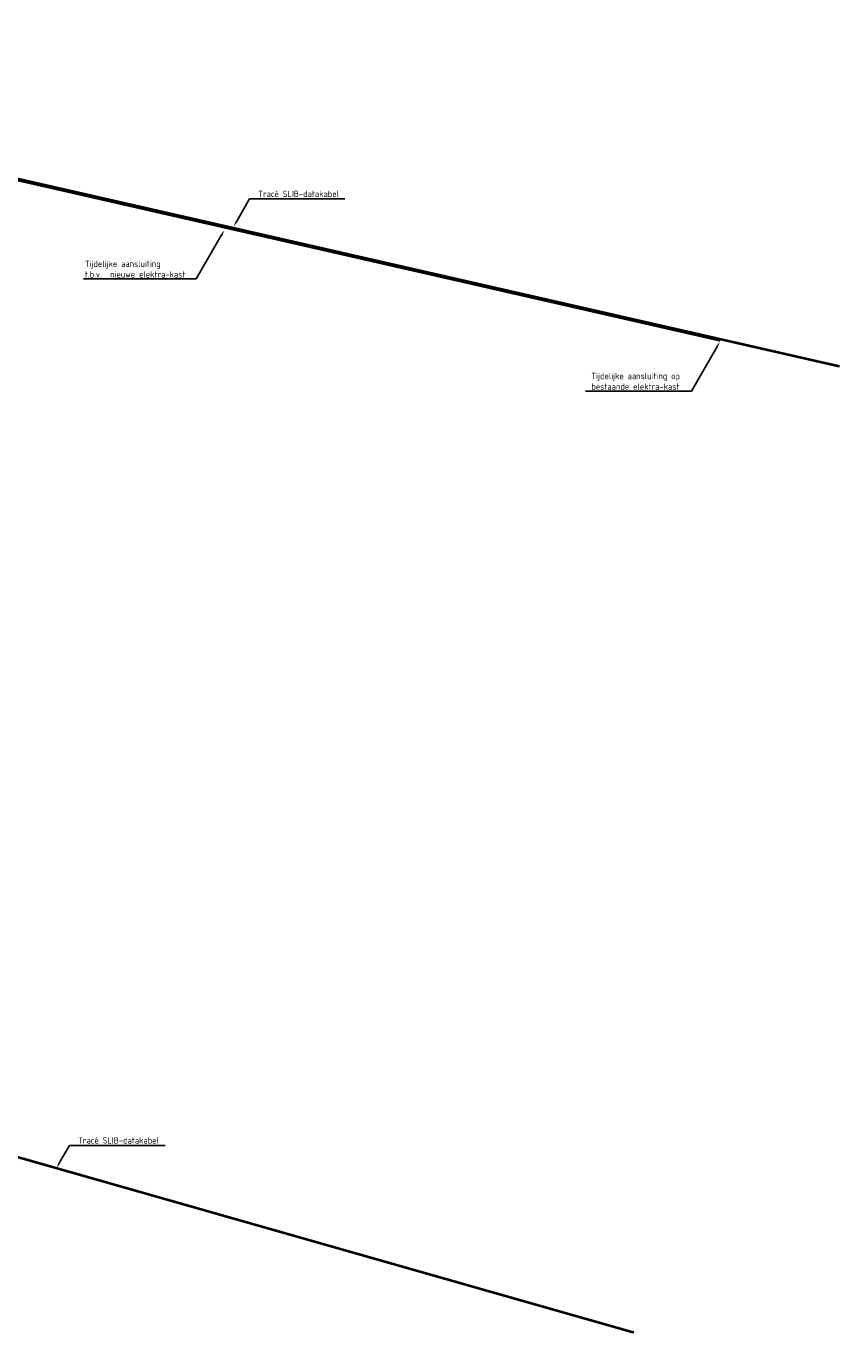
# Model space of a CAD drawing. Header units: metres. Extents: x 90794 to 91984, y 464666 to 465269.
# Tile 39 of 81: x 91021 to 91181, y 464943 to 465201. Entities that reach past the tile are written whole.
import ezdxf
from ezdxf import colors
from ezdxf.entities.mleader import LeaderData, LeaderLine
from ezdxf.math import Vec2, Vec3

# ---------------------------------------------------------------- set-up
doc = ezdxf.new("R2010")
doc.units = ezdxf.units.M
doc.linetypes.add('NLCS-HIDDEN', pattern=[4, 2, -2])
doc.layers.add('N-WE-KL-DATA-T25', color=7, linetype='Continuous', lineweight=25)
doc.layers.add('X-XX-AL-T25', color=7, linetype='Continuous', lineweight=25)
doc.layers.add('N-WE-KL-TRACE_DATA-G', color=7, linetype='NLCS-HIDDEN', lineweight=35, true_color=0x006600, transparency=0.5)
doc.layers.add('T-WE-KL-TRACE_ET-G', color=6, linetype='NLCS-HIDDEN', lineweight=35, true_color=0xff00ff, transparency=0.5)
doc.styles.add('NLCS-ISO-M500-T25', font='NLCS-ISO.ttf', dxfattribs={"height": 1.25})

msp = doc.modelspace()

# ---------------------------------------------------------------- linework, layer by layer
at = {"layer": 'N-WE-KL-TRACE_DATA-G', "const_width": 0.5, "flags": 128}
for points in [[(90822.577, 465088.81), (90888.711, 465200.58), (91181.043, 465133.902)], [(91140.555, 464943.75), (91000.061, 464983.727), (90822.578, 465088.81)]]:
    msp.add_lwpolyline(points, dxfattribs=at)
at = {"layer": 'T-WE-KL-TRACE_ET-G', "transparency": 33554687, "const_width": 0.25}
msp.add_lwpolyline([(91157.504, 465138.887), (90937.444, 465189.08)], dxfattribs=at)

# ---------------------------------------------------------------- leaders
at = {"layer": 'N-WE-KL-DATA-T25'}
ml = msp.add_multileader_mtext('Standard', dxfattribs=at)
ml.set_content('Tracé SLIB-datakabel', color=256, style='NLCS-ISO-M500-T25')
ml.set_leader_properties(color=256, linetype='ByLayer', lineweight=-1)
ml.build(insert=Vec2(0, 0))
ml.multileader.update_dxf_attribs({"text_left_attachment_type": 5, "text_right_attachment_type": 5, "dogleg_length": 1.25, "arrow_head_size": 1.25})
ctx = ml.context
ctx.base_point, ctx.char_height, ctx.arrow_head_size, ctx.landing_gap_size, ctx.plane_origin = Vec3(91066.116, 465166.85), 1.25, 1.25, 0.45, Vec3(91061.716, 465161.395)
ctx.left_attachment, ctx.right_attachment = 5, 5
notes = []
notes.append((ctx, [(0, (1, 1, 0), (91064.866, 465166.85), (1, 0), 1.25, [(0, [(91061.716, 465161.395)], 0, [])])]))
ctx.mtext.insert, ctx.mtext.width, ctx.mtext.flow_direction = Vec3(91066.566, 465168.475), 16.86288, 5
ml = msp.add_multileader_mtext('Standard', dxfattribs=at)
ml.set_content('Tracé SLIB-datakabel', color=256, style='NLCS-ISO-M500-T25')
ml.set_leader_properties(color=256, linetype='ByLayer', lineweight=-1)
ml.build(insert=Vec2(0, 0))
ml.multileader.update_dxf_attribs({"text_left_attachment_type": 5, "text_right_attachment_type": 5, "dogleg_length": 1.25, "arrow_head_size": 1.25})
ctx = ml.context
ctx.base_point, ctx.char_height, ctx.arrow_head_size, ctx.landing_gap_size, ctx.plane_origin = Vec3(91030.652, 464980.578), 1.25, 1.25, 0.45, Vec3(91026.824, 464976.112)
ctx.left_attachment, ctx.right_attachment = 5, 5
notes.append((ctx, [(0, (1, 1, 0), (91029.402, 464980.578), (1, 0), 1.25, [(0, [(91026.824, 464976.112)], 0, [])])]))
ctx.mtext.insert, ctx.mtext.flow_direction = Vec3(91031.102, 464982.203), 5
at = {"layer": 'X-XX-AL-T25'}
ml = msp.add_multileader_mtext('Standard', dxfattribs=at)
ml.set_content('\\A1;Tijdelijke aansluiting\\Pt.b.v.^Inieuwe elektra-kast ', color=256, style='NLCS-ISO-M500-T25')
ml.set_leader_properties(color=256, linetype='ByLayer', lineweight=-1)
ml.build(insert=Vec2(0, 0))
ml.multileader.update_dxf_attribs({"text_left_attachment_type": 5, "text_right_attachment_type": 5, "dogleg_length": 1.25, "arrow_head_size": 1.25})
ctx = ml.context
ctx.base_point, ctx.char_height, ctx.arrow_head_size, ctx.landing_gap_size, ctx.plane_origin = Vec3(91031.967, 465151.136), 1.25, 1.25, 0.45, Vec3(91059.914, 465160.743)
ctx.left_attachment, ctx.right_attachment = 5, 5
notes.append((ctx, [(0, (1, 1, 0), (91054.367, 465151.136), (-1, 0), 1.25, [(0, [(91059.914, 465160.743)], 0, [])])]))
ctx.mtext.insert, ctx.mtext.width, ctx.mtext.flow_direction = Vec3(91032.417, 465154.72), 20.317, 5
ml = msp.add_multileader_mtext('Standard', dxfattribs=at)
ml.set_content('Tijdelijke aansluiting op bestaande elektra-kast', color=256, style='NLCS-ISO-M500-T25')
ml.set_leader_properties(color=256, linetype='ByLayer', lineweight=-1)
ml.build(insert=Vec2(0, 0))
ml.multileader.update_dxf_attribs({"text_left_attachment_type": 5, "text_right_attachment_type": 5, "dogleg_length": 1.25, "arrow_head_size": 1.25})
ctx = ml.context
ctx.base_point, ctx.char_height, ctx.arrow_head_size, ctx.landing_gap_size, ctx.plane_origin = Vec3(91131.717, 465129.05), 1.25, 1.25, 0.45, Vec3(91157.476, 465138.765)
ctx.left_attachment, ctx.right_attachment = 5, 5
notes.append((ctx, [(0, (1, 1, 0), (91151.867, 465129.05), (-1, 0), 1.25, [(0, [(91157.476, 465138.765)], 0, [])])]))
ctx.mtext.insert, ctx.mtext.width, ctx.mtext.flow_direction = Vec3(91132.167, 465132.633), 18.94288, 5
for ctx, leaders in notes:
    for number, flags, end, landing, length, lines in leaders:
        leader = LeaderData()
        leader.index, (leader.has_last_leader_line, leader.has_dogleg_vector, leader.attachment_direction) = number, flags
        leader.last_leader_point, leader.dogleg_vector, leader.dogleg_length = Vec3(end), Vec3(landing), length
        for number, points, colour, breaks in lines:
            line = LeaderLine()
            line.index, line.vertices, line.color, line.breaks = number, Vec3.list(points), colors.encode_raw_color(colour), breaks
            leader.lines.append(line)
        ctx.leaders.append(leader)

doc.saveas('drawing.dxf')
